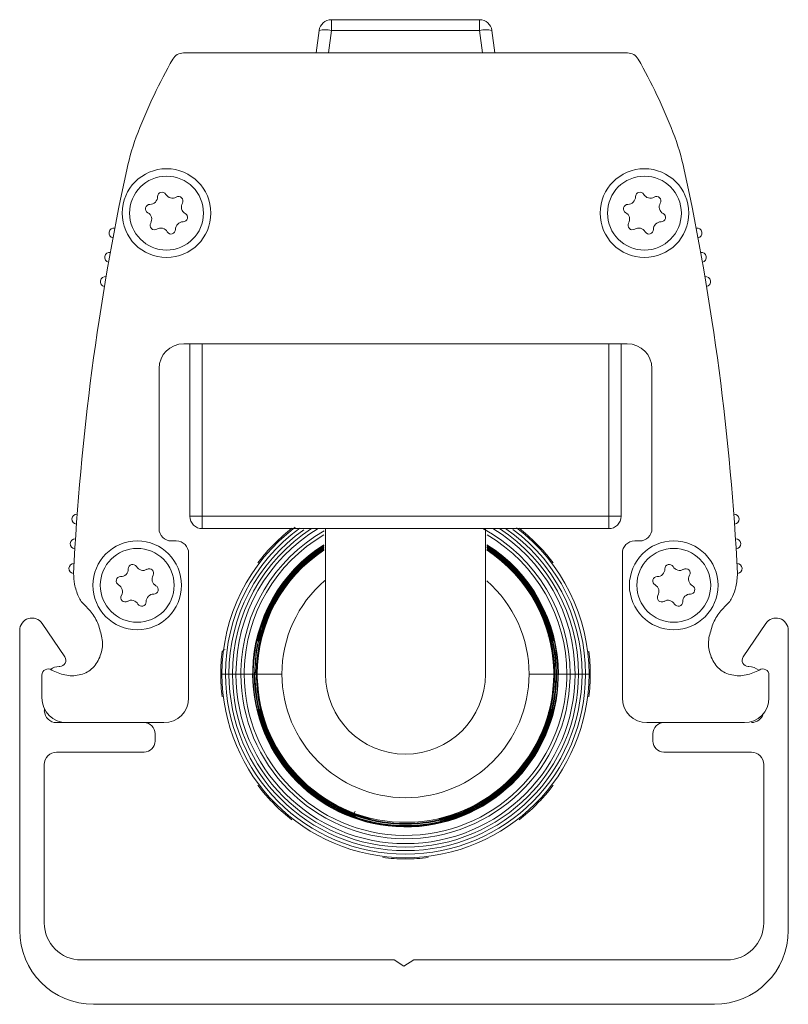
# Model space of a CAD drawing. Header units: millimetres. Extents: x -1079 to 3071, y 211 to 861.
# Tile 1 of 10: x -1079 to -1048, y 526 to 566. Entities that reach past the tile are written whole.
import ezdxf

# ---------------------------------------------------------------- set-up
doc = ezdxf.new("R2010")
doc.units = ezdxf.units.MM

# ---------------------------------------------------------------- blocks, each defined once
blk = doc.blocks.new('Drawing View4')
at = {"color": 7, "linetype": 'Continuous', "lineweight": 18}
for p, q in [((0.24, 20.659), (6.26, 20.659)), ((0.24, 20.659), (0.24, 20.222)), ((6.26, 20.222), (6.26, 20.659)), ((-0.372, 19.309), (-0.256, 20.222)), ((0.24, 20.222), (0.124, 19.309)), ((6.26, 20.222), (0.24, 20.222)), ((6.376, 19.309), (6.26, 20.222)), ((6.756, 20.222), (6.872, 19.309)), ((-5.762, 19.309), (12.262, 19.309)), ((-9.339, 7.439), (-9.346, 7.439)), ((12.253, 7.509), (-5.753, 7.509)), ((-5.5, 0.509), (-5.5, 7.509)), ((-5, 7.509), (-5, 0.509)), ((11.5, 0.509), (11.5, 7.509)), ((12, 7.509), (12, 0.509)), ((-6.753, 6.509), (-6.753, 0.009)), ((13.253, 0.009), (13.253, 6.509)), ((-5, 0.509), (-5.5, 0.509)), ((-5, 0.509), (11.5, 0.509)), ((-5, 0.509), (-5, 0.009)), ((11.5, 0.509), (11.5, 0.009)), ((12, 0.509), (11.5, 0.509)), ((11.5, 0.009), (-5, 0.009)), ((-10.358, -0.561), (-10.352, -0.561)), ((-6.253, -0.491), (-6.053, -0.491)), ((12.553, -0.491), (12.753, -0.491)), ((-5.553, -0.991), (-5.553, -6.861)), ((12.053, -6.861), (12.053, -0.991)), ((-11.497, -3.837), (-10.576, -5.195)), ((-2.571, -3.833), (-2.618, -3.973)), ((-2.486, -3.863), (-2.496, -3.859)), ((9.118, -3.973), (9.071, -3.833)), ((16.954, -5.195), (17.875, -3.837)), ((-12.411, -16.291), (-12.411, -4.118)), ((18.789, -4.118), (18.789, -16.291)), ((-2.748, -4.509), (-2.764, -4.547)), ((-2.683, -4.547), (-2.68, -4.546)), ((9.18, -4.546), (9.183, -4.547)), ((9.249, -4.509), (9.264, -4.547)), ((-4.068, -4.892), (-4.193, -4.965)), ((-10.783, -5.585), (-10.811, -5.585)), ((17.189, -5.585), (17.161, -5.585)), ((-11.505, -6.861), (-11.505, -5.935)), ((-4.2, -5.891), (-4.058, -5.891)), ((-4.058, -5.891), (-3.915, -5.891)), ((-3.915, -5.891), (-3.773, -5.891)), ((-3.773, -5.891), (-3.631, -5.891)), ((-3.631, -5.891), (-3.431, -5.891)), ((-3.298, -5.891), (-3.431, -5.891)), ((-2.954, -5.891), (-3.298, -5.891)), ((-2.935, -5.891), (-2.954, -5.891)), ((-2.935, -5.891), (-2.885, -5.891)), ((-2.859, -5.891), (-2.805, -5.891)), ((-2.78, -5.891), (-2.766, -5.891)), ((-1.766, -5.891), (-2.766, -5.891)), ((8.266, -5.891), (9.266, -5.891)), ((9.28, -5.891), (9.266, -5.891)), ((9.359, -5.891), (9.305, -5.891)), ((9.435, -5.891), (9.385, -5.891)), ((9.435, -5.891), (9.454, -5.891)), ((9.798, -5.891), (9.454, -5.891)), ((9.798, -5.891), (9.931, -5.891)), ((10.131, -5.891), (9.931, -5.891)), ((10.273, -5.891), (10.131, -5.891)), ((10.415, -5.891), (10.273, -5.891)), ((10.558, -5.891), (10.415, -5.891)), ((10.7, -5.891), (10.558, -5.891)), ((18.005, -5.935), (18.005, -6.861)), ((-11.41, -7.286), (-11.41, -7.387)), ((-2.685, -7.411), (-2.7, -7.395)), ((-2.663, -7.31), (-2.666, -7.31)), ((9.039, -7.45), (9.041, -7.45)), ((9.168, -7.567), (9.115, -7.737)), ((9.166, -7.31), (9.163, -7.31)), ((9.227, -7.357), (9.247, -7.309)), ((-10.911, -7.861), (-10.505, -7.861)), ((-6.553, -7.861), (-10.505, -7.861)), ((-2.52, -8.014), (-2.615, -7.737)), ((9.115, -7.737), (9.02, -8.014)), ((9.044, -8.023), (9.092, -7.889)), ((17.005, -7.861), (13.053, -7.861)), ((-6.911, -8.311), (-6.911, -8.611)), ((8.96, -7.992), (8.97, -7.996)), ((13.289, -8.611), (13.289, -8.311)), ((-7.361, -9.061), (-10.911, -9.061)), ((17.289, -9.061), (13.739, -9.061)), ((-11.411, -9.561), (-11.411, -15.991)), ((17.789, -15.991), (17.789, -9.561)), ((1.162, -11.565), (1.159, -11.574)), ((1.828, -11.766), (1.827, -11.762)), ((4.599, -11.78), (4.599, -11.783)), ((5.265, -11.592), (5.268, -11.6)), ((-9.911, -17.491), (2.794, -17.491)), ((2.794, -17.491), (3.189, -17.741)), ((3.189, -17.741), (3.584, -17.491)), ((3.584, -17.491), (16.289, -17.491)), ((15.789, -19.291), (-9.411, -19.291))]:
    blk.add_line(p, q, dxfattribs=at)
at = {"color": 7, "linetype": 'Continuous', "lineweight": 18, "flags": 128}
for points in [[(-2.739, -1.376), (-2.578, -1.17), (-2.494, -1.069)], [(8.994, -1.069), (9.078, -1.17), (9.239, -1.376)], [(-2.885, -5.891), (-2.812, -4.951), (-2.667, -4.273)], [(-2.764, -4.547), (-2.762, -4.548), (-2.761, -4.548)], [(9.261, -4.548), (9.263, -4.547), (9.264, -4.547)], [(-2.744, -7.309), (-2.746, -7.309), (-2.747, -7.309)], [(9.247, -7.309), (9.245, -7.309), (9.244, -7.309)], [(-2.494, -10.713), (-2.578, -10.612), (-2.739, -10.406)], [(9.239, -10.406), (9.078, -10.612), (8.994, -10.713)]]:
    blk.add_lwpolyline(points, dxfattribs=at)
at = {"color": 7, "linetype": 'Continuous', "lineweight": 18}
for centre, radius in [((-6.45, 12.811), 1.8), ((12.95, 12.811), 1.8), ((-6.45, 12.811), 1.5), ((12.95, 12.811), 1.5), ((-7.64, -2.291), 1.8), ((-7.64, -2.291), 1.5), ((14.14, -2.291), 1.8), ((14.14, -2.291), 1.5)]:
    blk.add_circle(centre, radius, dxfattribs=at)
for centre, radius, start, end in [((0.24, 20.159), 0.5, 90, 172.725), ((6.26, 20.159), 0.5, 7.275, 90), ((-0.008, 19.225), 1.028, 76.041, 103.959), ((6.508, 19.225), 1.028, 76.041, 103.959), ((-5.762, 18.809), 0.5, 90, 150.2202), ((12.262, 18.809), 0.5, 29.7798, 90), ((12.744, 8.215), 21.823, 150.2098, 158.8349), ((-6.244, 8.215), 21.823, 21.1651, 29.7902), ((1.711, 12.466), 10, 158.7277, 167.8367), ((4.789, 12.466), 10, 12.1633, 21.2723), ((91.463, -6.887), 101.815, 167.832, 177.14066), ((-84.963, -6.887), 101.815, 2.85934, 12.168), ((-6.636, 13.481), 0.179, 29.7512, 181.2699), ((12.764, 13.481), 0.179, 29.7512, 181.2699), ((-7.121, 13.471), 0.306, 269.7512, 1.2699), ((-6.214, 13.722), 0.306, 209.7512, 301.2699), ((-5.962, 13.307), 0.179, 329.7512, 121.2699), ((-5.543, 13.063), 0.306, 149.7512, 241.2699), ((12.279, 13.471), 0.306, 269.7512, 1.2699), ((13.186, 13.722), 0.306, 209.7512, 301.2699), ((13.438, 13.307), 0.179, 329.7512, 121.2699), ((13.857, 13.063), 0.306, 149.7512, 241.2699), ((-7.124, 12.985), 0.179, 89.7512, 241.2699), ((-7.357, 12.559), 0.306, 329.7512, 61.2699), ((-5.776, 12.637), 0.179, 269.7512, 61.2699), ((12.276, 12.985), 0.179, 89.7512, 241.2699), ((12.043, 12.559), 0.306, 329.7512, 61.2699), ((13.624, 12.637), 0.179, 269.7512, 61.2699), ((-6.938, 12.315), 0.179, 149.7512, 301.2699), ((-5.779, 12.151), 0.306, 89.7512, 181.2699), ((12.462, 12.315), 0.179, 149.7512, 301.2699), ((13.621, 12.151), 0.306, 89.7512, 181.2699), ((-8.583, 12.006), 0.2, 79.3724, 259.2401), ((-6.686, 11.9), 0.306, 29.7512, 121.2699), ((-6.264, 12.141), 0.179, 209.7512, 1.2699), ((12.714, 11.9), 0.306, 29.7512, 121.2699), ((13.136, 12.141), 0.179, 209.7512, 1.2699), ((15.083, 12.006), 0.2, 280.7599, 100.6276), ((-8.764, 11.021), 0.2, 79.9277, 259.8114), ((15.264, 11.021), 0.2, 280.1886, 100.0723), ((-8.935, 10.036), 0.2, 80.4762, 260.3887), ((15.435, 10.036), 0.2, 279.6113, 99.5238), ((-5.753, 6.509), 1, 90, 180), ((12.253, 6.509), 1, 0, 90), ((-10.091, 0.392), 0.2, 85.9163, 265.8844), ((-5, 0.509), 0.5, 180, 270), ((11.5, 0.509), 0.5, 270, 0), ((16.591, 0.392), 0.2, 274.1156, 94.0837), ((-6.253, 0.009), 0.5, 180, 270), ((3.25, -5.891), 7.45, 126.9279, 180), ((3.25, -5.891), 7.308, 125.9588, 180), ((3.25, -5.891), 7.023, 122.8481, 180), ((3.25, -5.891), 6.881, 120.9635, 180), ((3.25, -5.891), 7.5, 127.9068, 135), ((3.25, -5.891), 6.681, 0, 62.024), ((3.25, -5.891), 6.881, 0, 59.0365), ((3.25, -5.891), 7.023, 0, 57.1519), ((3.25, -5.891), 7.165, 0, 55.4285), ((3.25, -5.891), 7.45, 0, 52.7704), ((3.25, -5.891), 7.5, 45, 52.0932), ((12.753, 0.009), 0.5, 270, 0), ((3.25, -5.891), 7.165, 125.1596, 180), ((3.25, -5.891), 6.681, 119.6781, 178.7735), ((3.25, -5.891), 6.548, 120.3912, 178.7735), ((3.25, -5.891), 6.548, 0, 59.645), ((3.25, -5.891), 7.308, 0, 53.4495), ((-10.158, -0.608), 0.2, 86.4799, 266.4488), ((-6.053, -0.991), 0.5, 0, 90), ((3.25, -5.891), 6.204, 122.2909, 178.6809), ((3.25, -5.891), 6.185, 122.3845, 178.6809), ((3.25, -5.891), 6.109, 122.8356, 178.6169), ((3.25, -5.891), 6.174, 122.458, 160.5267), ((3.25, -5.891), 6.148, 122.6462, 160.5284), ((3.25, -5.891), 6.135, 122.7224, 160.4072), ((3.25, -5.891), 6.095, 122.9455, 160.5281), ((3.25, -5.891), 7.5, 135, 139.9897), ((3.25, -5.891), 6.109, 290.2015, 57.2389), ((3.25, -5.891), 6.204, 360, 57.7854), ((3.25, -5.891), 6.148, 19.4724, 57.3818), ((3.25, -5.891), 6.135, 0, 57.2958), ((3.25, -5.891), 6.109, 0, 57.123), ((3.25, -5.891), 6.095, 19.4716, 57.0392), ((3.25, -5.891), 6.185, 0, 57.5757), ((3.25, -5.891), 6.174, 19.4719, 57.5079), ((3.25, -5.891), 7.5, 40.0103, 45), ((12.553, -0.991), 0.5, 90, 180), ((16.658, -0.608), 0.2, 273.5512, 93.5201), ((3.25, -5.891), 6.055, 123.1971, 180), ((3.25, -5.891), 6.03, 123.3262, 178.6169), ((3.25, -5.891), 6.016, 123.4366, 180), ((3.25, -5.891), 6.069, 123.1157, 160.5286), ((3.25, -5.891), 6.03, 289.4715, 56.7851), ((3.25, -5.891), 6.055, 0, 56.85), ((3.25, -5.891), 6.069, 19.4719, 56.8933), ((3.25, -5.891), 6.03, 0, 56.6492), ((3.25, -5.891), 6.016, 1.27, 56.5592), ((-10.214, -1.608), 0.2, 87.0319, 267.0243), ((-7.826, -1.621), 0.179, 29.7512, 181.2699), ((-7.404, -1.38), 0.306, 209.7512, 301.2699), ((13.954, -1.621), 0.179, 29.7512, 181.2699), ((14.376, -1.38), 0.306, 209.7512, 301.2699), ((16.714, -1.608), 0.2, 272.9757, 92.9681), ((-8.314, -2.117), 0.179, 89.7512, 241.2699), ((-8.311, -1.632), 0.306, 269.7512, 1.2699), ((-7.152, -1.795), 0.179, 329.7512, 121.2699), ((-6.733, -2.039), 0.306, 149.7512, 241.2699), ((13.466, -2.117), 0.179, 89.7512, 241.2699), ((13.469, -1.632), 0.306, 269.7512, 1.2699), ((14.628, -1.795), 0.179, 329.7512, 121.2699), ((15.047, -2.039), 0.306, 149.7512, 241.2699), ((-8.547, -2.543), 0.306, 329.7512, 61.2699), ((-6.966, -2.465), 0.179, 269.7512, 61.2699), ((3.25, -5.891), 5.016, 130.8097, 180), ((3.25, -5.891), 5.016, 0, 48.8565), ((13.233, -2.543), 0.306, 329.7512, 61.2699), ((14.814, -2.465), 0.179, 269.7512, 61.2699), ((-9.113, -2.339), 1, 204.1783, 230.232), ((-8.128, -2.787), 0.179, 149.7512, 301.2699), ((-6.969, -2.951), 0.306, 89.7512, 181.2699), ((13.652, -2.787), 0.179, 149.7512, 301.2699), ((14.811, -2.951), 0.306, 89.7512, 181.2699), ((15.613, -2.339), 1, 309.768, 335.8217), ((-7.876, -3.202), 0.306, 29.7512, 121.2699), ((-7.454, -2.961), 0.179, 209.7512, 1.2699), ((13.904, -3.202), 0.306, 29.7512, 121.2699), ((14.326, -2.961), 0.179, 209.7512, 1.2699), ((-11.911, -4.118), 0.5, 34.1638, 180), ((18.289, -4.118), 0.5, 0, 145.8362), ((3.25, -5.891), 7.5, 172.9068, 180), ((3.25, -5.891), 7.5, 360, 7.0932), ((-10.811, -6.185), 0.6, 90, 126.2903), ((-10.783, -5.335), 0.25, 270, 34.1638), ((17.161, -5.335), 0.25, 145.8362, 270), ((17.189, -6.185), 0.6, 48.155, 90), ((-11.255, -5.935), 0.25, 55, 180), ((3.25, -5.891), 7.5, 180, 187.0932), ((3.25, -5.891), 7.45, 180, 0), ((3.25, -5.891), 7.308, 180, 0), ((3.25, -5.891), 7.165, 180, 0), ((3.25, -5.891), 7.023, 180, 0), ((3.25, -5.891), 6.881, 180, 0), ((3.25, -5.891), 6.681, 178.7735, 180), ((3.25, -5.891), 6.681, 180, 358.7735), ((3.25, -5.891), 6.548, 178.7735, 180), ((3.25, -5.891), 6.548, 180, 358.7735), ((3.25, -5.891), 6.204, 178.6809, 180), ((3.25, -5.891), 6.204, 180, 358.6809), ((3.25, -5.891), 6.185, 178.6809, 180), ((3.25, -5.891), 6.185, 180, 358.6809), ((3.25, -5.891), 6.135, 180, 181.2687), ((3.25, -5.891), 6.109, 178.6169, 180), ((3.25, -5.891), 6.109, 178.6169, 180), ((3.25, -5.891), 6.109, 180, 250.5281), ((3.25, -5.891), 6.055, 180, 181.2687), ((3.25, -5.891), 6.03, 178.6169, 180), ((3.25, -5.891), 6.03, 178.6169, 180), ((3.25, -5.891), 6.03, 180, 249.7982), ((3.25, -5.891), 6.016, 180, 181.27), ((3.25, -5.891), 6.016, 181.27, 0), ((3.25, -5.891), 5.016, 180, 0), ((3.25, -5.891), 3.25, 180, 359.9719), ((3.25, -5.891), 6.055, 289.4718, 0), ((3.25, -5.891), 6.135, 342.4848, 0), ((3.25, -5.891), 6.016, 0, 1.27), ((3.25, -5.891), 6.03, 358.6169, 0), ((3.25, -5.891), 6.109, 358.6169, 0), ((3.25, -5.891), 6.185, 358.6809, 0), ((3.25, -5.891), 6.204, 358.6809, 360), ((3.25, -5.891), 6.548, 358.7735, 0), ((3.25, -5.891), 6.681, 358.7735, 0), ((3.25, -5.891), 7.5, 352.9068, 360), ((17.755, -5.935), 0.25, 0, 125), ((3.25, -5.891), 6.135, 181.2687, 250.5279), ((3.25, -5.891), 6.055, 181.2687, 249.7978), ((3.25, -5.891), 6.03, 289.4722, 358.6169), ((3.25, -5.891), 6.109, 290.202, 358.6169), ((-10.505, -6.861), 1, 180, 270), ((-6.553, -6.861), 1, 270, 0), ((13.053, -6.861), 1, 180, 270), ((17.005, -6.861), 1, 270, 0), ((-10.911, -7.361), 0.5, 182.9632, 270), ((-2.549, -7.263), 0.2, 220.3206, 235.6875), ((17.289, -7.361), 0.5, 270, 342.8162), ((-7.361, -8.311), 0.45, 0, 90), ((3.25, -5.891), 6.069, 200.2019, 339.7984), ((3.25, -5.891), 6.135, 290.2016, 340.3896), ((13.739, -8.311), 0.45, 90, 180), ((3.25, -5.891), 6.174, 200.202, 339.7966), ((3.25, -5.891), 6.148, 200.2025, 339.7983), ((3.25, -5.891), 6.095, 200.2016, 339.798), ((-7.361, -8.611), 0.45, 270, 0), ((13.739, -8.611), 0.45, 180, 270), ((-10.911, -9.561), 0.5, 90, 180), ((17.289, -9.561), 0.5, 0, 90), ((3.25, -5.891), 7.5, 220.0103, 225), ((3.25, -5.891), 7.5, 315, 319.9897), ((3.25, -5.891), 7.5, 225, 232.0932), ((3.25, -5.891), 7.5, 307.9068, 315), ((3.25, -5.891), 7.5, 262.9068, 270), ((3.25, -5.891), 7.5, 270, 277.0932), ((-9.411, -16.291), 3, 180, 270), ((-9.911, -15.991), 1.5, 180, 270), ((15.789, -16.291), 3, 270, 0), ((16.289, -15.991), 1.5, 270, 0)]:
    blk.add_arc(centre, radius, start, end, dxfattribs=at)
for points, knots in [([(0, 0), (0, -0.234), (0, -0.743), (0, -1.552), (0, -2.371), (0, -3.125), (0, -3.657), (0, -4.022), (0, -4.273), (0, -4.553), (0, -4.851), (0, -5.15), (0, -5.432), (0, -5.672), (0, -5.853), (0, -5.878), (0, -5.891)], [0, 0, 0, 0, 0.085693, 0.18656, 0.287406, 0.384111, 0.473556, 0.504991, 0.542984, 0.588024, 0.640111, 0.699246, 0.764192, 0.835953, 0.914545, 1, 1, 1, 1]), ([(6.5, -5.891), (6.5, -5.88), (6.5, -5.857), (6.5, -5.701), (6.5, -5.496), (6.5, -5.261), (6.5, -5.02), (6.5, -4.776), (6.5, -4.527), (6.5, -4.261), (6.5, -3.978), (6.5, -3.412), (6.5, -2.489), (6.5, -1.333), (6.5, -0.489), (6.5, -0.102), (6.5, 0.009)], [0, 0, 0, 0, 0.080069, 0.152798, 0.218215, 0.276336, 0.32717, 0.37072, 0.413902, 0.456144, 0.498909, 0.542199, 0.699986, 0.858384, 0.959185, 1, 1, 1, 1]), ([(-10.025, -2.749), (-10.088, -2.582), (-10.201, -2.278), (-10.217, -1.954), (-10.225, -1.808)], [0, 0, 0, 0, 0.549013, 1, 1, 1, 1]), ([(16.725, -1.808), (16.713, -1.993), (16.693, -2.317), (16.576, -2.619), (16.525, -2.749)], [0, 0, 0, 0, 0.569732, 1, 1, 1, 1]), ([(-11.112, -5.731), (-10.936, -5.81), (-10.584, -5.968), (-9.996, -5.97), (-9.446, -5.726), (-9.134, -5.216), (-9.002, -4.638), (-9.15, -4.074), (-9.351, -3.529), (-9.618, -3.249), (-9.753, -3.108)], [0, 0, 0, 0, 0.124906, 0.249579, 0.373066, 0.499419, 0.625325, 0.749903, 0.874229, 1, 1, 1, 1]), ([(16.253, -3.108), (16.118, -3.249), (15.851, -3.529), (15.65, -4.074), (15.502, -4.638), (15.634, -5.216), (15.946, -5.726), (16.496, -5.97), (17.084, -5.968), (17.436, -5.81), (17.612, -5.731)], [0, 0, 0, 0, 0.125771, 0.250097, 0.374675, 0.500581, 0.626934, 0.750421, 0.875094, 1, 1, 1, 1]), ([(-2.764, -4.547), (-2.764, -4.539), (-2.763, -4.523), (-2.737, -4.396), (-2.691, -4.208), (-2.643, -4.053), (-2.618, -3.973)], [0, 0, 0, 0, 0.240225, 0.486463, 0.737181, 1, 1, 1, 1]), ([(-2.68, -4.546), (-2.676, -4.537), (-2.671, -4.522), (-2.648, -4.436), (-2.617, -4.324), (-2.563, -4.135), (-2.503, -3.959), (-2.472, -3.868)], [0, 0, 0, 0, 0.241139, 0.362915, 0.491028, 0.735251, 1, 1, 1, 1]), ([(-2.642, -4.132), (-2.627, -4.085), (-2.598, -3.991), (-2.564, -3.892), (-2.546, -3.842)], [0, 0, 0, 0, 0.498598, 1, 1, 1, 1]), ([(-2.485, -3.857), (-2.499, -3.897), (-2.527, -3.978), (-2.564, -4.096), (-2.596, -4.207), (-2.612, -4.269), (-2.62, -4.301)], [0, 0, 0, 0, 0.251066, 0.501643, 0.751421, 1, 1, 1, 1]), ([(-2.588, -3.964), (-2.593, -3.964), (-2.612, -3.964), (-2.615, -3.969), (-2.618, -3.973)], [0, 0, 0, 0, 0.2404145, 1, 1, 1, 1]), ([(-2.496, -3.859), (-2.527, -3.949), (-2.575, -4.09), (-2.604, -4.203), (-2.615, -4.245)], [0, 0, 0, 0, 0.638802, 1, 1, 1, 1]), ([(9.042, -4.35), (9.05, -4.326), (9.068, -4.272), (9.049, -4.131), (9.012, -3.986), (8.984, -3.904), (8.97, -3.862)], [0, 0, 0, 0, 0.2734936, 0.6189467, 0.8053955, 1, 1, 1, 1]), ([(8.972, -3.868), (9.002, -3.955), (9.062, -4.132), (9.127, -4.361), (9.169, -4.516), (9.176, -4.536), (9.18, -4.546)], [0, 0, 0, 0, 0.254619, 0.514225, 0.762311, 1, 1, 1, 1]), ([(9.14, -4.338), (9.137, -4.326), (9.124, -4.267), (9.075, -4.092), (9.023, -3.937), (8.996, -3.859)], [0, 0, 0, 0, 0.109161, 0.552556, 1, 1, 1, 1]), ([(9.008, -3.855), (9.012, -3.854), (9.035, -3.846), (9.061, -3.836), (9.068, -3.834), (9.071, -3.833)], [0, 0, 0, 0, 0.089398, 0.544699, 1, 1, 1, 1]), ([(9.046, -3.842), (9.065, -3.897), (9.1, -3.996), (9.129, -4.09), (9.142, -4.133)], [0, 0, 0, 0, 0.5520048, 1, 1, 1, 1]), ([(9.053, -3.966), (9.054, -3.966), (9.077, -3.961), (9.105, -3.963), (9.114, -3.97), (9.118, -3.973)], [0, 0, 0, 0, 0.040638, 0.537364, 1, 1, 1, 1]), ([(9.264, -4.547), (9.264, -4.539), (9.263, -4.523), (9.237, -4.398), (9.192, -4.211), (9.143, -4.054), (9.118, -3.973)], [0, 0, 0, 0, 0.241569, 0.481567, 0.731543, 1, 1, 1, 1]), ([(-2.761, -4.548), (-2.759, -4.542), (-2.754, -4.531), (-2.731, -4.443), (-2.695, -4.311), (-2.66, -4.193), (-2.642, -4.132)], [0, 0, 0, 0, 0.242002, 0.485528, 0.737293, 1, 1, 1, 1]), ([(-2.653, -4.169), (-2.666, -4.213), (-2.695, -4.311), (-2.72, -4.402), (-2.727, -4.429), (-2.728, -4.433)], [0, 0, 0, 0, 0.406377, 0.913569, 1, 1, 1, 1]), ([(-2.615, -4.245), (-2.625, -4.281), (-2.656, -4.394), (-2.674, -4.485), (-2.684, -4.54), (-2.684, -4.544), (-2.683, -4.547)], [0, 0, 0, 0, 0.194219, 0.602544, 0.800738, 1, 1, 1, 1]), ([(-2.584, -4.169), (-2.585, -4.169), (-2.605, -4.199), (-2.615, -4.236), (-2.624, -4.272)], [0, 0, 0, 0, 0.022869, 1, 1, 1, 1]), ([(9.125, -4.277), (9.114, -4.242), (9.092, -4.172), (9.049, -4.114), (9.028, -4.086)], [0, 0, 0, 0, 0.509886, 1, 1, 1, 1]), ([(9.033, -4.093), (9.049, -4.093), (9.087, -4.092), (9.127, -4.106), (9.137, -4.124), (9.142, -4.133)], [0, 0, 0, 0, 0.280049, 0.652345, 1, 1, 1, 1]), ([(9.183, -4.547), (9.183, -4.536), (9.182, -4.516), (9.153, -4.393), (9.14, -4.338)], [0, 0, 0, 0, 0.546481, 1, 1, 1, 1]), ([(9.142, -4.133), (9.16, -4.193), (9.195, -4.312), (9.231, -4.444), (9.254, -4.531), (9.259, -4.542), (9.261, -4.548)], [0, 0, 0, 0, 0.264792, 0.517104, 0.760516, 1, 1, 1, 1]), ([(9.185, -4.279), (9.184, -4.277), (9.176, -4.244), (9.162, -4.199), (9.149, -4.157)], [0, 0, 0, 0, 0.071762, 1, 1, 1, 1]), ([(-2.747, -7.309), (-2.747, -7.317), (-2.746, -7.334), (-2.718, -7.461), (-2.669, -7.649), (-2.618, -7.807), (-2.592, -7.889)], [0, 0, 0, 0, 0.240986, 0.480354, 0.730325, 1, 1, 1, 1]), ([(-2.615, -7.737), (-2.637, -7.668), (-2.678, -7.535), (-2.715, -7.402), (-2.738, -7.323), (-2.742, -7.314), (-2.744, -7.309)], [0, 0, 0, 0, 0.293182, 0.56768, 0.777815, 1, 1, 1, 1]), ([(-2.685, -7.411), (-2.686, -7.41), (-2.7, -7.399), (-2.706, -7.392), (-2.706, -7.398), (-2.706, -7.399)], [0, 0, 0, 0, 0.065449, 0.875216, 1, 1, 1, 1]), ([(-2.666, -7.31), (-2.665, -7.321), (-2.664, -7.34), (-2.634, -7.463), (-2.62, -7.519)], [0, 0, 0, 0, 0.545534, 1, 1, 1, 1]), ([(-2.665, -7.574), (-2.664, -7.58), (-2.652, -7.621), (-2.634, -7.678), (-2.619, -7.726)], [0, 0, 0, 0, 0.155158, 1, 1, 1, 1]), ([(-2.446, -7.987), (-2.477, -7.901), (-2.539, -7.725), (-2.607, -7.496), (-2.643, -7.371), (-2.659, -7.317), (-2.661, -7.312), (-2.663, -7.31)], [0, 0, 0, 0, 0.251806, 0.512867, 0.757708, 0.878904, 1, 1, 1, 1]), ([(-2.62, -7.519), (-2.617, -7.53), (-2.603, -7.59), (-2.552, -7.763), (-2.497, -7.918), (-2.47, -7.996)], [0, 0, 0, 0, 0.107899, 0.55179, 1, 1, 1, 1]), ([(-2.604, -7.579), (-2.593, -7.614), (-2.57, -7.684), (-2.526, -7.741), (-2.505, -7.769)], [0, 0, 0, 0, 0.509933, 1, 1, 1, 1]), ([(9.163, -7.31), (9.158, -7.322), (9.149, -7.348), (9.098, -7.529), (9.029, -7.753), (8.974, -7.909), (8.946, -7.987)], [0, 0, 0, 0, 0.267435, 0.545129, 0.771587, 1, 1, 1, 1]), ([(8.959, -7.998), (8.973, -7.958), (9.002, -7.877), (9.041, -7.76), (9.074, -7.649), (9.091, -7.587), (9.099, -7.555)], [0, 0, 0, 0, 0.251089, 0.501693, 0.751476, 1, 1, 1, 1]), ([(8.97, -7.996), (9, -7.91), (9.047, -7.777), (9.087, -7.642), (9.099, -7.596), (9.102, -7.587)], [0, 0, 0, 0, 0.59785, 0.918556, 1, 1, 1, 1]), ([(9.162, -7.31), (9.155, -7.33), (9.141, -7.372), (9.097, -7.42), (9.06, -7.445), (9.039, -7.45), (9.039, -7.45)], [0, 0, 0, 0, 0.335618, 0.667415, 0.999309, 1, 1, 1, 1]), ([(9.063, -7.684), (9.063, -7.683), (9.085, -7.652), (9.095, -7.614), (9.105, -7.577)], [0, 0, 0, 0, 0.023025, 1, 1, 1, 1]), ([(9.247, -7.309), (9.247, -7.317), (9.246, -7.334), (9.217, -7.463), (9.168, -7.652), (9.118, -7.809), (9.092, -7.889)], [0, 0, 0, 0, 0.239621, 0.485413, 0.736282, 1, 1, 1, 1]), ([(9.102, -7.587), (9.109, -7.56), (9.136, -7.464), (9.156, -7.372), (9.167, -7.317), (9.166, -7.312), (9.166, -7.31)], [0, 0, 0, 0, 0.162106, 0.581198, 0.790626, 1, 1, 1, 1]), ([(9.244, -7.309), (9.242, -7.315), (9.237, -7.326), (9.21, -7.419), (9.187, -7.504), (9.169, -7.564), (9.168, -7.567)], [0, 0, 0, 0, 0.322027, 0.646534, 0.982746, 1, 1, 1, 1]), ([(9.177, -7.534), (9.188, -7.498), (9.202, -7.449), (9.209, -7.426), (9.21, -7.42)], [0, 0, 0, 0, 0.747603, 1, 1, 1, 1]), ([(-2.592, -7.889), (-2.583, -7.914), (-2.568, -7.959), (-2.551, -8.004), (-2.544, -8.023)], [0, 0, 0, 0, 0.559911, 1, 1, 1, 1]), ([(1.156, -11.564), (1.196, -11.578), (1.275, -11.607), (1.391, -11.644), (1.499, -11.677), (1.56, -11.694), (1.591, -11.702)], [0, 0, 0, 0, 0.251212, 0.501854, 0.751567, 1, 1, 1, 1]), ([(1.159, -11.574), (1.243, -11.604), (1.371, -11.648), (1.497, -11.686), (1.536, -11.697), (1.541, -11.698)], [0, 0, 0, 0, 0.632637, 0.957415, 1, 1, 1, 1]), ([(1.203, -11.454), (1.197, -11.471), (1.184, -11.505), (1.171, -11.541), (1.163, -11.562), (1.162, -11.565), (1.162, -11.565)], [0, 0, 0, 0, 0.326787, 0.653574, 0.980361, 1, 1, 1, 1]), ([(1.827, -11.762), (1.815, -11.758), (1.79, -11.748), (1.613, -11.699), (1.395, -11.631), (1.244, -11.577), (1.168, -11.55)], [0, 0, 0, 0, 0.267981, 0.546138, 0.772629, 1, 1, 1, 1]), ([(5.26, -11.576), (5.177, -11.605), (5.05, -11.648), (4.895, -11.695), (4.79, -11.725), (4.703, -11.749), (4.622, -11.771), (4.608, -11.776), (4.599, -11.78)], [0, 0, 0, 0, 0.247774, 0.377676, 0.510624, 0.642416, 0.769734, 1, 1, 1, 1]), ([(1.215, -11.646), (1.213, -11.652), (1.207, -11.67), (1.206, -11.673), (1.205, -11.675)], [0, 0, 0, 0, 0.336393, 1, 1, 1, 1]), ([(1.381, -11.613), (1.405, -11.632), (1.456, -11.67), (1.517, -11.69), (1.549, -11.7)], [0, 0, 0, 0, 0.49103, 1, 1, 1, 1]), ([(1.541, -11.698), (1.573, -11.707), (1.641, -11.726), (1.724, -11.746), (1.806, -11.764), (1.819, -11.765), (1.828, -11.766)], [0, 0, 0, 0, 0.191358, 0.409983, 0.621187, 1, 1, 1, 1]), ([(4.599, -11.783), (4.608, -11.782), (4.622, -11.782), (4.706, -11.764), (4.786, -11.746), (4.862, -11.725), (4.9, -11.714)], [0, 0, 0, 0, 0.389294, 0.590992, 0.793707, 1, 1, 1, 1]), ([(4.668, -11.848), (4.672, -11.848), (4.68, -11.848), (4.748, -11.834), (4.847, -11.811), (4.94, -11.786), (4.987, -11.773)], [0, 0, 0, 0, 0.244679, 0.489815, 0.743445, 1, 1, 1, 1]), ([(5.359, -11.624), (5.311, -11.641), (5.212, -11.677), (5.069, -11.724), (4.937, -11.765), (4.867, -11.785), (4.834, -11.795)], [0, 0, 0, 0, 0.245982, 0.506182, 0.763262, 1, 1, 1, 1]), ([(4.836, -11.723), (4.866, -11.715), (4.927, -11.699), (5.036, -11.668), (5.152, -11.632), (5.231, -11.604), (5.271, -11.59)], [0, 0, 0, 0, 0.248306, 0.497868, 0.748503, 1, 1, 1, 1]), ([(4.874, -11.722), (4.906, -11.712), (4.969, -11.693), (5.021, -11.655), (5.046, -11.637)], [0, 0, 0, 0, 0.509347, 1, 1, 1, 1]), ([(4.9, -11.714), (4.936, -11.705), (5.044, -11.676), (5.179, -11.631), (5.269, -11.6)], [0, 0, 0, 0, 0.331811, 1, 1, 1, 1]), ([(4.987, -11.773), (5.045, -11.756), (5.166, -11.72), (5.3, -11.673), (5.368, -11.648)], [0, 0, 0, 0, 0.485244, 1, 1, 1, 1]), ([(5.025, -11.737), (5.023, -11.742), (5.014, -11.762), (4.998, -11.768), (4.987, -11.773)], [0, 0, 0, 0, 0.241852, 1, 1, 1, 1])]:
    blk.add_open_spline(points, degree=3, knots=knots, dxfattribs=at)

msp = doc.modelspace()

# ---------------------------------------------------------------- block references
at = {"color": 7, "linetype": 'Continuous', "lineweight": 18}
msp.add_blockref('Drawing View4', (-1066.406, 545.449), dxfattribs=at)

doc.saveas('drawing.dxf')
